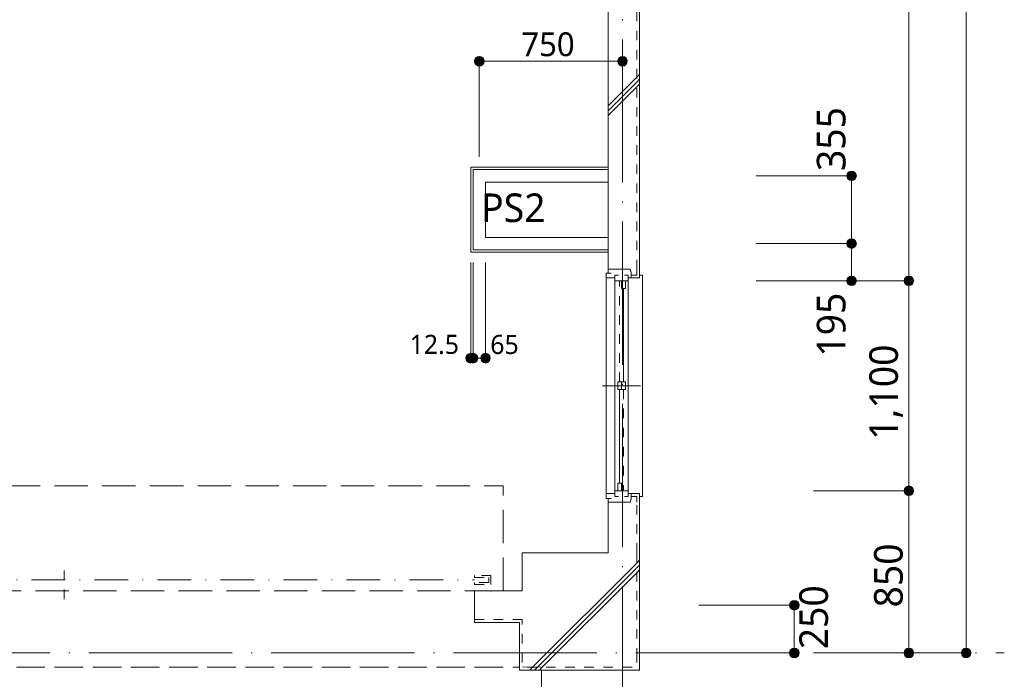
# Model space of a CAD drawing. Header units: millimetres. Extents: x 0 to 841, y 0 to 1188.
# Tile 49 of 98: x 266 to 369, y 924 to 993. Entities that reach past the tile are written whole.
import ezdxf
from ezdxf.xclip import XClip

# ---------------------------------------------------------------- set-up
doc = ezdxf.new("R2010")
doc.units = ezdxf.units.MM
doc.header["$MEASUREMENT"] = 0
doc.header["$XCLIPFRAME"] = 0
for name, pattern in [('Wipeout_Contour', [1000, 0, -1000]), ('一点鎖線', [6.5, 3.5, -1.5, 0, -1.5]), ('通り芯', [19, 15, -2, 0, -2]), ('陰線', [4, 3, -1]), ('ＪＷ点線１', [2, 1, -1]), ('ＪＷ点線３', [5, 3.5, -1.5])]:
    doc.linetypes.add(name, pattern=pattern)
for name, color, linetype, lineweight in [('Archicadドア_ペン_番号__23', 7, 'Continuous', 15), ('Archicad窓_ペン_番号__23', 7, 'Continuous', 15), ('壁-躯体_ペン_番号__141', 7, 'Continuous', 15), ('壁-躯体_ペン_番号__27', 7, 'Continuous', 15), ('壁-躯体_ペン_番号__41', 7, 'Continuous', 13), ('室名.★_ペン_番号__46', 7, 'Continuous', 13), ('寸法_ペン_番号__45', 7, 'Continuous', 13), ('寸法_ペン_番号__46', 7, 'Continuous', 13), ('柱_ペン_番号__28', 7, 'Continuous', 15), ('線_ペン_番号__41', 7, 'Continuous', 13), ('通り芯_ペン_番号__139', 8, 'Continuous', 5)]:
    doc.layers.add(name, color=color, linetype=linetype, lineweight=lineweight)
for name, color, linetype, lineweight, true_color in [('Archicadドア_ペン_番号__63', 251, 'Continuous', 5, 0x6a6a6a), ('Archicad窓_ペン_番号__63', 251, 'Continuous', 5, 0x6a6a6a), ('壁-躯体_ペン_番号__161', 251, 'Continuous', 5, 0x6a6a6a), ('壁-躯体_ペン_番号__169', 253, 'Continuous', 5, 0xaaaaaa), ('寸法_ペン_番号__85', 251, 'Continuous', 5, 0x6a6a6a), ('床_ペン_番号__90', 251, 'Continuous', 5, 0x6a6a6a), ('柱_ペン_番号__169', 253, 'Continuous', 5, 0xaaaaaa)]:
    doc.layers.add(name, color=color, linetype=linetype, lineweight=lineweight, true_color=true_color)
for name, color, linetype in [('壁-躯体', 7, 'Continuous'), ('寸法', 7, 'Continuous'), ('柱', 7, 'Continuous')]:
    doc.layers.add(name, color=color, linetype=linetype)
doc.styles.add('GENERATED_STYLE_1', font='meiryo.ttc')
pattern_1 = [(45, (93.15, 926.959), (-12.7279, 12.7279), []), (45, (92.896, 927.213), (-12.7279, 12.7279), []), (45, (92.642, 927.468), (-12.7279, 12.7279), [])]

# ---------------------------------------------------------------- blocks, each defined once
blk = doc.blocks.new('図面_5_5', base_point=(203.15, 1001.92))
at = {"layer": '寸法', "linetype": 'Continuous', "lineweight": 0, "true_color": 0x000000}
for points in [[(313.65, 988.96), (313.69, 988.77), (313.8, 988.61), (313.96, 988.5), (314.15, 988.46), (314.34, 988.5), (314.5, 988.61), (314.61, 988.77), (314.65, 988.96), (314.61, 989.15), (314.5, 989.31), (314.34, 989.42), (314.15, 989.46), (313.96, 989.42), (313.8, 989.31), (313.69, 989.15)], [(352.65, 976.96), (352.69, 976.77), (352.8, 976.61), (352.96, 976.5), (353.15, 976.46), (353.34, 976.5), (353.5, 976.61), (353.61, 976.77), (353.65, 976.96), (353.61, 977.15), (353.5, 977.31), (353.34, 977.42), (353.15, 977.46), (352.96, 977.42), (352.8, 977.31), (352.69, 977.15)], [(352.65, 969.86), (352.69, 969.67), (352.8, 969.51), (352.96, 969.4), (353.15, 969.36), (353.34, 969.4), (353.5, 969.51), (353.61, 969.67), (353.65, 969.86), (353.61, 970.05), (353.5, 970.21), (353.34, 970.32), (353.15, 970.36), (352.96, 970.32), (352.8, 970.21), (352.69, 970.05)], [(352.65, 965.96), (352.69, 965.77), (352.8, 965.61), (352.96, 965.5), (353.15, 965.46), (353.34, 965.5), (353.5, 965.61), (353.61, 965.77), (353.65, 965.96), (353.61, 966.15), (353.5, 966.31), (353.34, 966.42), (353.15, 966.46), (352.96, 966.42), (352.8, 966.31), (352.69, 966.15)], [(358.65, 965.96), (358.69, 965.77), (358.8, 965.61), (358.96, 965.5), (359.15, 965.46), (359.34, 965.5), (359.5, 965.61), (359.61, 965.77), (359.65, 965.96), (359.61, 966.15), (359.5, 966.31), (359.34, 966.42), (359.15, 966.46), (358.96, 966.42), (358.8, 966.31), (358.69, 966.15)], [(312.75, 957.86), (312.79, 957.67), (312.9, 957.51), (313.06, 957.4), (313.25, 957.36), (313.44, 957.4), (313.6, 957.51), (313.71, 957.67), (313.75, 957.86), (313.71, 958.05), (313.6, 958.21), (313.44, 958.32), (313.25, 958.36), (313.06, 958.32), (312.9, 958.21), (312.79, 958.05)], [(313, 957.86), (313.04, 957.67), (313.15, 957.51), (313.31, 957.4), (313.5, 957.36), (313.69, 957.4), (313.85, 957.51), (313.96, 957.67), (314, 957.86), (313.96, 958.05), (313.85, 958.21), (313.69, 958.32), (313.5, 958.36), (313.31, 958.32), (313.15, 958.21), (313.04, 958.05)], [(314.3, 957.86), (314.34, 957.67), (314.45, 957.51), (314.61, 957.4), (314.8, 957.36), (314.99, 957.4), (315.15, 957.51), (315.26, 957.67), (315.3, 957.86), (315.26, 958.05), (315.15, 958.21), (314.99, 958.32), (314.8, 958.36), (314.61, 958.32), (314.45, 958.21), (314.34, 958.05)], [(358.65, 943.96), (358.69, 943.77), (358.8, 943.61), (358.96, 943.5), (359.15, 943.46), (359.34, 943.5), (359.5, 943.61), (359.61, 943.77), (359.65, 943.96), (359.61, 944.15), (359.5, 944.31), (359.34, 944.42), (359.15, 944.46), (358.96, 944.42), (358.8, 944.31), (358.69, 944.15)], [(346.65, 931.96), (346.69, 931.77), (346.8, 931.61), (346.96, 931.5), (347.15, 931.46), (347.34, 931.5), (347.5, 931.61), (347.61, 931.77), (347.65, 931.96), (347.61, 932.15), (347.5, 932.31), (347.34, 932.42), (347.15, 932.46), (346.96, 932.42), (346.8, 932.31), (346.69, 932.15)], [(346.65, 926.96), (346.69, 926.77), (346.8, 926.61), (346.96, 926.5), (347.15, 926.46), (347.34, 926.5), (347.5, 926.61), (347.61, 926.77), (347.65, 926.96), (347.61, 927.15), (347.5, 927.31), (347.34, 927.42), (347.15, 927.46), (346.96, 927.42), (346.8, 927.31), (346.69, 927.15)], [(358.65, 926.96), (358.69, 926.77), (358.8, 926.61), (358.96, 926.5), (359.15, 926.46), (359.34, 926.5), (359.5, 926.61), (359.61, 926.77), (359.65, 926.96), (359.61, 927.15), (359.5, 927.31), (359.34, 927.42), (359.15, 927.46), (358.96, 927.42), (358.8, 927.31), (358.69, 927.15)], [(364.65, 926.96), (364.69, 926.77), (364.8, 926.61), (364.96, 926.5), (365.15, 926.46), (365.34, 926.5), (365.5, 926.61), (365.61, 926.77), (365.65, 926.96), (365.61, 927.15), (365.5, 927.31), (365.34, 927.42), (365.15, 927.46), (364.96, 927.42), (364.8, 927.31), (364.69, 927.15)]]:
    blk.add_hatch(color=18, dxfattribs=at).paths.add_polyline_path(points)
at = {"layer": 'Archicadドア_ペン_番号__23', "color": 7, "linetype": 'ＪＷ点線１', "lineweight": 15}
for p, q in [((315.37, 935.08), (313.65, 935.08)), ((313.65, 935.08), (313.65, 934.86)), ((313.65, 934.86), (315.15, 934.86)), ((315.15, 934.86), (315.15, 934.36)), ((315.37, 934.14), (315.37, 935.08)), ((315.15, 934.36), (313.65, 934.36)), ((313.65, 934.36), (313.65, 934.14)), ((313.65, 934.14), (315.37, 934.14))]:
    blk.add_line(p, q, dxfattribs=at)
at = {"layer": 'Archicadドア_ペン_番号__63', "color": 251, "linetype": 'ＪＷ点線３', "lineweight": 5, "true_color": 0x6a6a6a}
blk.add_line((224.65, 944.46), (316.65, 944.46), dxfattribs=at)
at = {"layer": 'Archicadドア_ペン_番号__63', "color": 251, "linetype": 'ＪＷ点線１', "lineweight": 5, "true_color": 0x6a6a6a}
blk.add_line((270.65, 932.61), (270.65, 936.61), dxfattribs=at)
at = {"layer": 'Archicadドア_ペン_番号__63', "color": 251, "linetype": '一点鎖線', "lineweight": 5, "true_color": 0x6a6a6a}
blk.add_line((227.65, 934.61), (313.65, 934.61), dxfattribs=at)
at = {"layer": 'Archicad窓_ペン_番号__23', "color": 7, "linetype": 'Continuous', "lineweight": 15}
for p, q in [((328.35, 965.96), (328.35, 966.56)), ((328.35, 966.56), (328.75, 966.56)), ((328.35, 966.26), (327.45, 966.26)), ((329.05, 965.16), (329.05, 965.96)), ((329.05, 965.96), (329.45, 965.96)), ((329.45, 965.96), (329.45, 965.16)), ((329.45, 965.16), (329.05, 965.16)), ((329.25, 965.16), (329.25, 955.36)), ((328.65, 955.36), (328.65, 954.56)), ((329.05, 955.36), (328.65, 955.36)), ((329.05, 954.56), (329.05, 955.36)), ((329.05, 955.36), (329.45, 955.36)), ((329.05, 954.56), (329.05, 955.36)), ((329.45, 955.36), (329.45, 954.56)), ((328.65, 954.56), (329.05, 954.56)), ((328.85, 944.76), (328.85, 954.56)), ((329.45, 954.56), (329.05, 954.56)), ((328.35, 943.96), (328.35, 943.36)), ((328.65, 943.96), (328.65, 944.76)), ((328.65, 944.76), (329.05, 944.76)), ((329.05, 943.96), (328.65, 943.96)), ((329.05, 944.76), (329.05, 943.96)), ((328.35, 943.66), (327.45, 943.66)), ((328.35, 943.36), (328.75, 943.36))]:
    blk.add_line(p, q, dxfattribs=at)
at = {"layer": 'Archicad窓_ペン_番号__63', "color": 251, "linetype": 'Continuous', "lineweight": 5, "true_color": 0x6a6a6a}
for p, q in [((328.35, 965.96), (328.35, 943.96)), ((331.05, 954.96), (327.05, 954.96))]:
    blk.add_line(p, q, dxfattribs=at)
at = {"layer": 'Archicad窓_ペン_番号__63', "color": 251, "linetype": 'ＪＷ点線１', "lineweight": 5, "true_color": 0x6a6a6a}
for p, q in [((328.85, 955.36), (328.85, 965.96)), ((329.25, 954.56), (329.25, 943.96))]:
    blk.add_line(p, q, dxfattribs=at)
at = {"layer": '寸法_ペン_番号__45', "color": 7, "linetype": 'Continuous', "lineweight": 13}
for centre in [(314.15, 988.96), (353.15, 976.96), (353.15, 969.86), (353.15, 965.96), (359.15, 965.96), (313.25, 957.86), (313.5, 957.86), (314.8, 957.86), (359.15, 943.96), (347.15, 931.96), (347.15, 926.96), (359.15, 926.96), (365.15, 926.96)]:
    blk.add_circle(centre, 0.5, dxfattribs=at)
at = {"layer": '寸法_ペン_番号__85', "color": 251, "linetype": 'Continuous', "lineweight": 5, "true_color": 0x6a6a6a}
for p, q in [((365.15, 927.46), (365.15, 1094.46)), ((359.15, 966.46), (359.15, 1055.46)), ((314.15, 978.96), (314.15, 988.46)), ((352.65, 976.96), (343.15, 976.96)), ((353.15, 970.36), (353.15, 976.46)), ((352.65, 969.86), (343.15, 969.86)), ((353.15, 966.46), (353.15, 969.36)), ((313.25, 958.36), (313.25, 967.86)), ((313.5, 958.36), (313.5, 967.86)), ((314.8, 958.36), (314.8, 967.86)), ((352.65, 965.96), (343.15, 965.96)), ((358.65, 965.96), (349.15, 965.96)), ((359.15, 944.46), (359.15, 965.46)), ((313.25, 957.86), (313.25, 957.86)), ((314, 957.86), (314.3, 957.86)), ((358.65, 943.96), (349.15, 943.96)), ((359.15, 927.46), (359.15, 943.46)), ((346.65, 931.96), (337.15, 931.96)), ((347.15, 927.46), (347.15, 931.46)), ((346.65, 926.96), (337.15, 926.96)), ((358.65, 926.96), (349.15, 926.96)), ((364.65, 926.96), (355.15, 926.96))]:
    blk.add_line(p, q, dxfattribs=at)
for p in [(314.15, 989.46), (353.65, 976.96), (353.65, 969.86), (353.65, 965.96), (359.65, 965.96), (313.25, 957.36), (313.5, 957.36), (314.8, 957.36), (359.65, 943.96), (347.65, 931.96), (347.65, 926.96), (359.65, 926.96), (365.65, 926.96)]:
    blk.add_point(p, dxfattribs=at)
at = {"layer": '通り芯_ペン_番号__139', "color": 8, "linetype": '通り芯', "lineweight": 5}
blk.add_line((349.15, 926.96), (369.15, 926.96), dxfattribs=at)
at = {"layer": '室名.★_ペン_番号__46', "color": 7, "linetype": 'Continuous', "lineweight": 13, "insert": (276.42, 1007.87), "char_height": 3, "attachment_point": 2, "style": 'GENERATED_STYLE_1'}
blk.add_mtext('\\A1;{\\pqc;\\pt0,920;\\fMeiryo|b0|i0|c128|p0;\\W1.000000;店舗\\fMeiryo|b0|i0|c128|p0;\\W1.000000;\\A1{\\H.66x;\\S^  ;}\\fMeiryo|b0|i0|c128|p0;\\W1.000000;\\fMeiryo|b0|i0|c128|p0;\\W1.000000;\\A1{\\H.66x;\\S^  ;}\\fMeiryo|b0|i0|c128|p0;\\W1.000000;\\fMeiryo|b0|i0|c128|p0;\\W1.000000;\\fMeiryo|b0|i0|c128|p0;\\W1.000000;\\fMeiryo|b0|i0|c128|p0;\\W1.000000;\\fMeiryo|b0|i0|c128|p0;\\W1.000000;\\fMeiryo|b0|i0|c128|p0;\\W1.000000;\\fMeiryo|b0|i0|c128|p0;\\W1.000000;\\A1{\\H.66x;\\S^  ;}\\fMeiryo|b0|i0|c128|p0;\\W1.000000;\\fMeiryo|b0|i0|c128|p0;\\W1.000000;\\A1{\\H.66x;\\S^  ;}\\fMeiryo|b0|i0|c128|p0;\\W1.000000;\\fMeiryo|b0|i0|c128|p0;\\W1.000000;\\fMeiryo|b0|i0|c128|p0;\\W1.000000;\\fMeiryo|b0|i0|c128|p0;\\W1.000000;\\fMeiryo|b0|i0|c128|p0;\\W1.000000;\\fMeiryo|b0|i0|c128|p0;\\W1.000000;\\fMeiryo|b0|i0|c128|p0;\\W1.000000;\\A1{\\H.66x;\\S^  ;}\\fMeiryo|b0|i0|c128|p0;\\W1.000000;\\fMeiryo|b0|i0|c128|p0;\\W1.000000;\\A1{\\H.66x;\\S^  ;}\\fMeiryo|b0|i0|c128|p0;\\W1.000000;\\fMeiryo|b0|i0|c128|p0;\\W1.000000;\\fMeiryo|b0|i0|c128|p0;\\W1.000000;\\fMeiryo|b0|i0|c128|p0;\\W1.000000;\\fMeiryo|b0|i0|c128|p0;\\W1.000000;\\fMeiryo|b0|i0|c128|p0;\\W1.000000;\\fMeiryo|b0|i0|c128|p0;\\W1.000000;\\A1{\\H.66x;\\S^  ;}\\fMeiryo|b0|i0|c128|p0;\\W1.000000;\\fMeiryo|b0|i0|c128|p0;\\W1.000000;\\A1{\\H.66x;\\S^  ;}\\fMeiryo|b0|i0|c128|p0;\\W1.000000;\\fMeiryo|b0|i0|c128|p0;\\W1.000000;\\fMeiryo|b0|i0|c128|p0;\\W1.000000;\\fMeiryo|b0|i0|c128|p0;\\W1.000000;\\fMeiryo|b0|i0|c128|p0;\\W1.000000;\\fMeiryo|b0|i0|c128|p0;\\W1.000000;\\fMeiryo|b0|i0|c128|p0;\\W1.000000;\\A1{\\H.66x;\\S^  ;}\\fMeiryo|b0|i0|c128|p0;\\W1.000000;\\fMeiryo|b0|i0|c128|p0;\\W1.000000;\\A1{\\H.66x;\\S^  ;}\\fMeiryo|b0|i0|c128|p0;\\W1.000000;\\fMeiryo|b0|i0|c128|p0;\\W1.000000;\\fMeiryo|b0|i0|c128|p0;\\W1.000000;\\fMeiryo|b0|i0|c128|p0;\\W1.000000;\\fMeiryo|b0|i0|c128|p0;\\W1.000000;\\fMeiryo|b0|i0|c128|p0;\\W1.000000;\\fMeiryo|b0|i0|c128|p0;\\W1.000000;\\fMeiryo|b0|i0|c128|p0;\\W1.000000;}', dxfattribs=at)
at = {"layer": '寸法_ペン_番号__46', "color": 7, "linetype": 'Continuous', "lineweight": 13, "attachment_point": 7, "style": 'GENERATED_STYLE_1'}
for s, insert, char_height, width in [('\\A1;{\\pql;\\fMeiryo|b0|i0|c128|p0;\\W1.000000;750}', (318.55, 989.46), 2.5, 6.211), ('\\A1;{\\pql;\\fMeiryo|b0|i0|c128|p0;\\W1.000000;12.5}', (306.85, 958.26), 2, 5.8997), ('\\A1;{\\pql;\\fMeiryo|b0|i0|c128|p0;\\W1.000000;65}', (315.3, 958.26), 2, 3.3125)]:
    blk.add_mtext(s, dxfattribs=dict(at, insert=insert, char_height=char_height, width=width))
at = {"layer": '寸法_ペン_番号__46', "color": 7, "linetype": 'Continuous', "lineweight": 13, "char_height": 3, "attachment_point": 7, "rotation": 90, "style": 'GENERATED_STYLE_1'}
for s, insert, width in [('\\A1;{\\pql;\\fMeiryo|b0|i0|c128|p0;\\W1.000000;355}', (352.55, 977.46), 7.4531), ('\\A1;{\\pql;\\fMeiryo|b0|i0|c128|p0;\\W1.000000;195}', (352.55, 958.01), 7.4531), ('\\A1;{\\pql;\\fMeiryo|b0|i0|c128|p0;\\W1.000000;1,100}', (358.55, 949.29), 11.334), ('\\A1;{\\pql;\\fMeiryo|b0|i0|c128|p0;\\W1.000000;850}', (358.55, 931.73), 7.4531), ('\\A1;{\\pql;\\fMeiryo|b0|i0|c128|p0;\\W1.000000;250}', (350.72, 927.35), 7.4531)]:
    blk.add_mtext(s, dxfattribs=dict(at, insert=insert, width=width))
at = {"color": 254, "linetype": 'Wipeout_Contour', "lineweight": 0, "ltscale": 4255.142235}
blk.add_wipeout([(330.65, 1054.76), (330.65, 967.16), (330.95, 967.16), (330.95, 1054.76)], dxfattribs=at).dxf.layer = '壁-躯体'
at = {"color": 254, "linetype": 'Wipeout_Contour', "lineweight": 0, "ltscale": 3079.699432}
blk.add_wipeout([(313.25, 977.61), (313.5, 977.61), (313.25, 977.86)], dxfattribs=at).dxf.layer = '壁-躯体'
at = {"color": 254, "linetype": 'Wipeout_Contour', "lineweight": 0, "ltscale": 3054.768763}
blk.add_wipeout([(313.25, 968.96), (313.5, 968.96), (313.5, 969.21)], dxfattribs=at).dxf.layer = '壁-躯体'
at = {"color": 254, "linetype": 'Wipeout_Contour', "lineweight": 0, "ltscale": 3945.723641}
blk.add_wipeout([(318.65, 925.46), (330.65, 925.46), (330.65, 937.46), (318.65, 937.46)], dxfattribs=at).dxf.layer = '柱'
at = {"layer": '壁-躯体_ペン_番号__169', "linetype": 'Continuous', "lineweight": 5, "true_color": 0xaaaaaa}
h = blk.add_hatch(dxfattribs=at)
h.set_pattern_fill('コンクリート_構造2_0005', color=253, style=0, pattern_type=2)
h.set_pattern_definition(pattern_1)
h.paths.add_polyline_path([(330.65, 1054.76), (330.65, 967.16), (330.95, 967.16), (330.95, 1054.76)])
at = {"layer": '柱_ペン_番号__169', "linetype": 'Continuous', "lineweight": 5, "true_color": 0xaaaaaa}
h = blk.add_hatch(dxfattribs=at)
h.set_pattern_fill('コンクリート_構造2_0005', color=253, style=0, pattern_type=2)
h.set_pattern_definition(pattern_1)
h.paths.add_polyline_path([(318.65, 925.46), (330.65, 925.46), (330.65, 937.46), (318.65, 937.46)])
at = {"layer": '床_ペン_番号__90', "color": 251, "linetype": '陰線', "lineweight": 5, "true_color": 0x6a6a6a, "flags": 128}
for points in [[(101.65, 925.46), (320.65, 925.46)], [(320.65, 925.46), (320.65, 895.46)]]:
    blk.add_lwpolyline(points, dxfattribs=at)
at = {"layer": '柱_ペン_番号__28', "color": 7, "linetype": 'Continuous', "lineweight": 15}
for p, q in [((327.65, 937.46), (318.65, 937.46)), ((318.65, 937.46), (318.65, 933.46))]:
    blk.add_line(p, q, dxfattribs=at)
at = {"color": 254, "linetype": 'Wipeout_Contour', "lineweight": 0, "ltscale": 3077.537026}
blk.add_wipeout([(314.8, 976.31), (313.5, 977.61), (313.5, 976.31)], dxfattribs=at).dxf.layer = '壁-躯体'
at = {"color": 254, "linetype": 'Wipeout_Contour', "lineweight": 0, "ltscale": 3057.359343}
blk.add_wipeout([(314.8, 970.51), (313.5, 969.21), (314.8, 969.21)], dxfattribs=at).dxf.layer = '壁-躯体'
at = {"color": 254, "linetype": 'Wipeout_Contour', "lineweight": 0, "ltscale": 4253.094484}
blk.add_wipeout([(330.65, 1054.76), (327.65, 1054.76), (327.65, 967.16), (330.65, 967.16)], dxfattribs=at).dxf.layer = '壁-躯体'
at = {"color": 254, "linetype": 'Wipeout_Contour', "lineweight": 0, "ltscale": 3986.444371}
blk.add_wipeout([(330.65, 942.76), (330.65, 937.46), (330.95, 937.46), (330.95, 942.76)], dxfattribs=at).dxf.layer = '壁-躯体'
at = {"color": 254, "linetype": 'Wipeout_Contour', "lineweight": 0, "ltscale": 2950.68692}
blk.add_wipeout([(318.35, 930.46), (318.35, 930.16), (318.65, 930.46)], dxfattribs=at).dxf.layer = '壁-躯体'
at = {"color": 254, "linetype": 'Wipeout_Contour', "lineweight": 0, "ltscale": 3922.501807}
blk.add_wipeout([(330.65, 925.46), (318.65, 925.46), (318.35, 925.16), (330.95, 925.16)], dxfattribs=at).dxf.layer = '壁-躯体'
at = {"layer": '壁-躯体_ペン_番号__169', "linetype": 'Continuous', "lineweight": 5, "true_color": 0xaaaaaa}
h = blk.add_hatch(dxfattribs=at)
h.set_pattern_fill('コンクリート_構造2_0005', color=253, style=0, pattern_type=2)
h.set_pattern_definition(pattern_1)
h.paths.add_polyline_path([(330.65, 1054.76), (327.65, 1054.76), (327.65, 967.16), (330.65, 967.16)])
h = blk.add_hatch(dxfattribs=at)
h.set_pattern_fill('コンクリート_構造2_0005', color=253, style=0, pattern_type=2)
h.set_pattern_definition(pattern_1)
h.paths.add_polyline_path([(330.65, 942.76), (330.65, 937.46), (330.95, 937.46), (330.95, 942.76)])
h = blk.add_hatch(dxfattribs=at)
h.set_pattern_fill('コンクリート_構造2_0005', color=253, style=0, pattern_type=2)
h.set_pattern_definition(pattern_1)
h.paths.add_polyline_path([(318.35, 930.46), (318.35, 930.16), (318.65, 930.46)])
h = blk.add_hatch(dxfattribs=at)
h.set_pattern_fill('コンクリート_構造2_0005', color=253, style=0, pattern_type=2)
h.set_pattern_definition(pattern_1)
h.paths.add_polyline_path([(330.65, 925.46), (318.65, 925.46), (318.35, 925.16), (330.95, 925.16)])
at = {"layer": '寸法', "linetype": 'Continuous', "lineweight": 0, "true_color": 0x000000}
blk.add_hatch(color=18, dxfattribs=at).paths.add_polyline_path([(328.65, 988.96), (328.69, 988.77), (328.8, 988.61), (328.96, 988.5), (329.15, 988.46), (329.34, 988.5), (329.5, 988.61), (329.61, 988.77), (329.65, 988.96), (329.61, 989.15), (329.5, 989.31), (329.34, 989.42), (329.15, 989.46), (328.96, 989.42), (328.8, 989.31), (328.69, 989.15)])
at = {"layer": 'Archicad窓_ペン_番号__23', "color": 7, "linetype": 'Continuous', "lineweight": 15}
for p, q in [((327.45, 966.26), (327.45, 966.76)), ((327.45, 966.76), (327.95, 966.76))]:
    blk.add_line(p, q, dxfattribs=at)
at = {"layer": 'Archicad窓_ペン_番号__63', "color": 251, "linetype": 'Continuous', "lineweight": 5, "true_color": 0x6a6a6a}
blk.add_line((327.65, 966.76), (327.45, 966.76), dxfattribs=at)
at = {"layer": '壁-躯体_ペン_番号__141', "color": 7, "linetype": 'Continuous', "lineweight": 15}
blk.add_line((327.65, 967.16), (327.65, 966.76), dxfattribs=at)
at = {"layer": '壁-躯体_ペン_番号__141', "color": 7, "linetype": 'Continuous', "lineweight": 15, "flags": 128}
blk.add_lwpolyline([(327.65, 1054.76), (327.65, 967.16)], dxfattribs=at)
at = {"layer": '寸法_ペン_番号__45', "color": 7, "linetype": 'Continuous', "lineweight": 13}
blk.add_circle((329.15, 988.96), 0.5, dxfattribs=at)
at = {"layer": '寸法_ペン_番号__85', "color": 251, "linetype": 'Continuous', "lineweight": 5, "true_color": 0x6a6a6a}
for p, q in [((314.65, 988.96), (328.65, 988.96)), ((329.15, 978.96), (329.15, 988.46))]:
    blk.add_line(p, q, dxfattribs=at)
blk.add_point((329.15, 989.46), dxfattribs=at)
at = {"color": 254, "linetype": 'Wipeout_Contour', "lineweight": 0, "ltscale": 4115.87233}
blk.add_wipeout([(313.5, 977.61), (327.65, 977.61), (327.65, 977.86), (313.5, 977.86)], dxfattribs=at).dxf.layer = '壁-躯体'
at = {"color": 254, "linetype": 'Wipeout_Contour', "lineweight": 0, "ltscale": 6129.254383}
blk.add_wipeout([(330.05, 966.56), (330.05, 966.26), (330.95, 966.26), (330.95, 967.16), (330.65, 967.16), (330.65, 966.56)], dxfattribs=at).dxf.layer = '壁-躯体'
at = {"color": 254, "linetype": 'Wipeout_Contour', "lineweight": 0, "ltscale": 3984.261658}
blk.add_wipeout([(327.65, 937.46), (330.65, 937.46), (330.65, 942.76), (327.65, 942.76)], dxfattribs=at).dxf.layer = '壁-躯体'
at = {"color": 254, "linetype": 'Wipeout_Contour', "lineweight": 0, "ltscale": 3923.818188}
blk.add_wipeout([(318.65, 925.46), (318.65, 930.46), (318.35, 930.16), (318.35, 925.16)], dxfattribs=at).dxf.layer = '壁-躯体'
at = {"layer": '壁-躯体_ペン_番号__169', "linetype": 'Continuous', "lineweight": 5, "true_color": 0xaaaaaa}
h = blk.add_hatch(dxfattribs=at)
h.set_pattern_fill('コンクリート_構造2_0005', color=253, style=0, pattern_type=2)
h.set_pattern_definition(pattern_1)
h.paths.add_polyline_path([(330.05, 966.56), (330.05, 966.26), (330.95, 966.26), (330.95, 967.16), (330.65, 967.16), (330.65, 966.56)])
h = blk.add_hatch(dxfattribs=at)
h.set_pattern_fill('コンクリート_構造2_0005', color=253, style=0, pattern_type=2)
h.set_pattern_definition(pattern_1)
h.paths.add_polyline_path([(327.65, 937.46), (330.65, 937.46), (330.65, 942.76), (327.65, 942.76)])
h = blk.add_hatch(dxfattribs=at)
h.set_pattern_fill('コンクリート_構造2_0005', color=253, style=0, pattern_type=2)
h.set_pattern_definition(pattern_1)
h.paths.add_polyline_path([(318.65, 925.46), (318.65, 930.46), (318.35, 930.16), (318.35, 925.16)])
at = {"layer": 'Archicad窓_ペン_番号__23', "color": 7, "linetype": 'Continuous', "lineweight": 15}
for p, q in [((329.75, 965.96), (328.35, 965.96)), ((327.45, 943.66), (327.45, 943.16)), ((327.45, 943.16), (327.95, 943.16))]:
    blk.add_line(p, q, dxfattribs=at)
at = {"layer": 'Archicad窓_ペン_番号__63', "color": 251, "linetype": 'Continuous', "lineweight": 5, "true_color": 0x6a6a6a}
for p, q in [((327.45, 966.76), (327.45, 943.16)), ((327.45, 943.16), (327.65, 943.16))]:
    blk.add_line(p, q, dxfattribs=at)
at = {"layer": '壁-躯体_ペン_番号__141', "color": 7, "linetype": 'Continuous', "lineweight": 15}
blk.add_line((327.65, 942.76), (327.65, 943.16), dxfattribs=at)
at = {"layer": '壁-躯体_ペン_番号__141', "color": 7, "linetype": 'Continuous', "lineweight": 15, "flags": 128}
blk.add_lwpolyline([(327.65, 942.76), (327.65, 937.46)], dxfattribs=at)
at = {"layer": '柱_ペン_番号__28', "color": 7, "linetype": 'Continuous', "lineweight": 15}
blk.add_line((327.65, 937.46), (318.65, 937.46), dxfattribs=at)
at = {"layer": '通り芯_ペン_番号__139', "color": 8, "linetype": '通り芯', "lineweight": 5}
blk.add_line((329.15, 1124.96), (329.15, 886.96), dxfattribs=at)
at = {"color": 254, "linetype": 'Wipeout_Contour', "lineweight": 0, "ltscale": 3080.660871}
blk.add_wipeout([(313.5, 977.86), (313.25, 977.86), (313.5, 977.61)], dxfattribs=at).dxf.layer = '壁-躯体'
at = {"color": 254, "linetype": 'Wipeout_Contour', "lineweight": 0, "ltscale": 4113.722844}
blk.add_wipeout([(314.8, 976.31), (327.65, 976.31), (327.65, 977.61), (314.8, 977.61)], dxfattribs=at).dxf.layer = '壁-躯体'
at = {"layer": '壁-躯体_ペン_番号__141', "color": 7, "linetype": 'Continuous', "lineweight": 15, "flags": 128}
for points in [[(327.65, 977.86), (327.65, 977.61)], [(327.65, 977.61), (327.65, 976.31)]]:
    blk.add_lwpolyline(points, dxfattribs=at)
at = {"color": 254, "linetype": 'Wipeout_Contour', "lineweight": 0, "ltscale": 3079.818444}
blk.add_wipeout([(314.8, 977.61), (313.5, 977.61), (314.8, 976.31)], dxfattribs=at).dxf.layer = '壁-躯体'
at = {"color": 254, "linetype": 'Wipeout_Contour', "lineweight": 0, "ltscale": 5108.62738}
blk.add_wipeout([(330.65, 967.16), (329.95, 967.16), (330.05, 966.86), (330.05, 966.56), (330.65, 966.56)], dxfattribs=at).dxf.layer = '壁-躯体'
at = {"color": 254, "linetype": 'Wipeout_Contour', "lineweight": 0, "ltscale": 5997.206345}
blk.add_wipeout([(330.05, 943.36), (330.65, 943.36), (330.65, 942.76), (330.95, 942.76), (330.95, 943.66), (330.05, 943.66)], dxfattribs=at).dxf.layer = '壁-躯体'
at = {"color": 254, "linetype": 'Wipeout_Contour', "lineweight": 0, "ltscale": 3956.652824}
blk.add_wipeout([(330.95, 926.96), (330.95, 937.46), (330.65, 937.46), (330.65, 926.96)], dxfattribs=at).dxf.layer = '壁-躯体'
at = {"color": 254, "linetype": 'Wipeout_Contour', "lineweight": 0, "ltscale": 3930.058917}
blk.add_wipeout([(318.35, 930.46), (313.65, 930.46), (313.65, 930.16), (318.35, 930.16)], dxfattribs=at).dxf.layer = '壁-躯体'
at = {"layer": '壁-躯体_ペン_番号__169', "linetype": 'Continuous', "lineweight": 5, "true_color": 0xaaaaaa}
h = blk.add_hatch(dxfattribs=at)
h.set_pattern_fill('コンクリート_構造2_0005', color=253, style=0, pattern_type=2)
h.set_pattern_definition(pattern_1)
h.paths.add_polyline_path([(330.65, 967.16), (329.95, 967.16), (330.05, 966.86), (330.05, 966.56), (330.65, 966.56)])
h = blk.add_hatch(dxfattribs=at)
h.set_pattern_fill('コンクリート_構造2_0005', color=253, style=0, pattern_type=2)
h.set_pattern_definition(pattern_1)
h.paths.add_polyline_path([(330.05, 943.36), (330.65, 943.36), (330.65, 942.76), (330.95, 942.76), (330.95, 943.66), (330.05, 943.66)])
h = blk.add_hatch(dxfattribs=at)
h.set_pattern_fill('コンクリート_構造2_0005', color=253, style=0, pattern_type=2)
h.set_pattern_definition(pattern_1)
h.paths.add_polyline_path([(330.95, 926.96), (330.95, 937.46), (330.65, 937.46), (330.65, 926.96)])
h = blk.add_hatch(dxfattribs=at)
h.set_pattern_fill('コンクリート_構造2_0005', color=253, style=0, pattern_type=2)
h.set_pattern_definition(pattern_1)
h.paths.add_polyline_path([(318.35, 930.46), (313.65, 930.46), (313.65, 930.16), (318.35, 930.16)])
at = {"layer": 'Archicad窓_ペン_番号__23', "color": 7, "linetype": 'Continuous', "lineweight": 15}
for p, q in [((329.35, 966.56), (329.75, 966.56)), ((329.75, 966.56), (329.75, 965.96)), ((330.05, 966.26), (329.75, 966.26)), ((329.75, 943.96), (328.35, 943.96))]:
    blk.add_line(p, q, dxfattribs=at)
at = {"layer": 'Archicad窓_ペン_番号__63', "color": 251, "linetype": 'Continuous', "lineweight": 5, "true_color": 0x6a6a6a}
for p, q in [((330.95, 966.56), (331.25, 966.56)), ((331.25, 966.56), (331.25, 943.36)), ((329.75, 965.96), (329.75, 943.96))]:
    blk.add_line(p, q, dxfattribs=at)
at = {"layer": '壁-躯体_ペン_番号__141', "color": 7, "linetype": 'Continuous', "lineweight": 15}
for p, q in [((329.95, 967.16), (327.65, 967.16)), ((330.05, 966.86), (329.95, 967.16)), ((330.05, 966.56), (330.05, 966.86)), ((330.05, 966.26), (330.05, 966.56)), ((330.95, 967.16), (330.95, 966.26)), ((330.95, 966.26), (330.05, 966.26))]:
    blk.add_line(p, q, dxfattribs=at)
at = {"layer": '壁-躯体_ペン_番号__141', "color": 7, "linetype": 'Continuous', "lineweight": 15, "flags": 128}
for points in [[(330.95, 967.16), (330.95, 1054.76)], [(313.25, 977.86), (313.25, 977.61)], [(327.65, 977.86), (313.25, 977.86)], [(330.95, 926.96), (330.65, 926.96)]]:
    blk.add_lwpolyline(points, dxfattribs=at)
at = {"layer": '壁-躯体_ペン_番号__161', "color": 251, "linetype": 'Continuous', "lineweight": 5, "true_color": 0x6a6a6a}
for p, q in [((313.5, 977.61), (313.5, 976.31)), ((314.8, 977.61), (313.5, 977.61)), ((327.65, 977.61), (314.8, 977.61))]:
    blk.add_line(p, q, dxfattribs=at)
at = {"layer": '壁-躯体_ペン_番号__161', "color": 251, "linetype": 'Continuous', "lineweight": 5, "true_color": 0x6a6a6a, "flags": 128}
blk.add_lwpolyline([(314.8, 976.31), (327.65, 976.31)], dxfattribs=at)
at = {"layer": '壁-躯体_ペン_番号__41', "color": 7, "linetype": 'ＪＷ点線１', "lineweight": 13}
for p, q in [((330.65, 967.16), (330.65, 1054.76)), ((330.65, 966.56), (330.05, 966.56)), ((330.65, 967.16), (330.65, 966.56)), ((330.65, 937.46), (330.65, 926.96))]:
    blk.add_line(p, q, dxfattribs=at)
at = {"color": 254, "linetype": 'Wipeout_Contour', "lineweight": 0, "ltscale": 4090.43668}
blk.add_wipeout([(313.5, 977.61), (313.25, 977.61), (313.25, 969.21), (313.5, 969.21)], dxfattribs=at).dxf.layer = '壁-躯体'
at = {"color": 254, "linetype": 'Wipeout_Contour', "lineweight": 0, "ltscale": 4996.165835}
blk.add_wipeout([(329.95, 942.76), (330.65, 942.76), (330.65, 943.36), (330.05, 943.36), (330.05, 943.06)], dxfattribs=at).dxf.layer = '壁-躯体'
at = {"color": 254, "linetype": 'Wipeout_Contour', "lineweight": 0, "ltscale": 3936.308433}
blk.add_wipeout([(313.65, 933.46), (313.65, 930.46), (318.35, 930.46), (318.35, 933.46)], dxfattribs=at).dxf.layer = '壁-躯体'
at = {"layer": '壁-躯体_ペン_番号__169', "linetype": 'Continuous', "lineweight": 5, "true_color": 0xaaaaaa}
h = blk.add_hatch(dxfattribs=at)
h.set_pattern_fill('コンクリート_構造2_0005', color=253, style=0, pattern_type=2)
h.set_pattern_definition(pattern_1)
h.paths.add_polyline_path([(329.95, 942.76), (330.65, 942.76), (330.65, 943.36), (330.05, 943.36), (330.05, 943.06)])
h = blk.add_hatch(dxfattribs=at)
h.set_pattern_fill('コンクリート_構造2_0005', color=253, style=0, pattern_type=2)
h.set_pattern_definition(pattern_1)
h.paths.add_polyline_path([(313.65, 933.46), (313.65, 930.46), (318.35, 930.46), (318.35, 933.46)])
at = {"layer": 'Archicadドア_ペン_番号__63', "color": 251, "linetype": 'ＪＷ点線３', "lineweight": 5, "true_color": 0x6a6a6a}
for p, q in [((316.65, 933.46), (316.65, 944.46)), ((227.65, 933.46), (313.65, 933.46))]:
    blk.add_line(p, q, dxfattribs=at)
at = {"layer": 'Archicad窓_ペン_番号__23', "color": 7, "linetype": 'Continuous', "lineweight": 15}
for p, q in [((329.75, 943.36), (329.75, 943.96)), ((329.35, 943.36), (329.75, 943.36)), ((330.05, 943.66), (329.75, 943.66))]:
    blk.add_line(p, q, dxfattribs=at)
at = {"layer": 'Archicad窓_ペン_番号__63', "color": 251, "linetype": 'Continuous', "lineweight": 5, "true_color": 0x6a6a6a}
blk.add_line((331.25, 943.36), (330.95, 943.36), dxfattribs=at)
at = {"layer": '壁-躯体_ペン_番号__141', "color": 7, "linetype": 'Continuous', "lineweight": 15}
for p, q in [((330.05, 943.06), (329.95, 942.76)), ((330.05, 943.66), (330.05, 943.36)), ((330.95, 943.66), (330.05, 943.66)), ((330.05, 943.36), (330.05, 943.06)), ((330.95, 942.76), (330.95, 943.66)), ((329.95, 942.76), (327.65, 942.76))]:
    blk.add_line(p, q, dxfattribs=at)
at = {"layer": '壁-躯体_ペン_番号__141', "color": 7, "linetype": 'Continuous', "lineweight": 15, "flags": 128}
blk.add_lwpolyline([(330.95, 926.96), (330.95, 942.76)], dxfattribs=at)
at = {"layer": '壁-躯体_ペン_番号__27', "color": 7, "linetype": 'Continuous', "lineweight": 15}
for p, q in [((313.65, 933.46), (315.37, 933.46)), ((313.65, 930.16), (313.65, 933.46))]:
    blk.add_line(p, q, dxfattribs=at)
blk.add_point((315.37, 933.46), dxfattribs=at)
at = {"layer": '壁-躯体_ペン_番号__41', "color": 7, "linetype": 'ＪＷ点線１', "lineweight": 13}
for p, q in [((330.65, 943.36), (330.05, 943.36)), ((330.65, 942.76), (330.65, 943.36)), ((330.65, 937.46), (330.65, 942.76))]:
    blk.add_line(p, q, dxfattribs=at)
at = {"color": 254, "linetype": 'Wipeout_Contour', "lineweight": 0, "ltscale": 4091.387201}
blk.add_wipeout([(314.8, 970.51), (314.8, 976.31), (313.5, 976.31), (313.5, 970.51)], dxfattribs=at).dxf.layer = '壁-躯体'
at = {"color": 254, "linetype": 'Wipeout_Contour', "lineweight": 0, "ltscale": 3056.188887}
blk.add_wipeout([(313.5, 969.21), (313.25, 969.21), (313.25, 968.96)], dxfattribs=at).dxf.layer = '壁-躯体'
at = {"layer": '壁-躯体_ペン_番号__161', "color": 251, "linetype": 'Continuous', "lineweight": 5, "true_color": 0x6a6a6a}
blk.add_line((313.5, 977.61), (313.5, 976.31), dxfattribs=at)
at = {"color": 254, "linetype": 'Wipeout_Contour', "lineweight": 0, "ltscale": 3059.454973}
blk.add_wipeout([(313.5, 970.51), (313.5, 969.21), (314.8, 970.51)], dxfattribs=at).dxf.layer = '壁-躯体'
at = {"color": 254, "linetype": 'Wipeout_Contour', "lineweight": 0, "ltscale": 3939.522298}
blk.add_wipeout([(318.35, 930.46), (318.65, 930.46), (318.65, 933.46), (318.35, 933.46)], dxfattribs=at).dxf.layer = '壁-躯体'
at = {"color": 254, "linetype": 'Wipeout_Contour', "lineweight": 0, "ltscale": 3933.91404}
blk.add_wipeout([(330.65, 926.96), (330.65, 925.46), (330.95, 925.16), (330.95, 926.96)], dxfattribs=at).dxf.layer = '壁-躯体'
at = {"layer": '壁-躯体_ペン_番号__169', "linetype": 'Continuous', "lineweight": 5, "true_color": 0xaaaaaa}
h = blk.add_hatch(dxfattribs=at)
h.set_pattern_fill('コンクリート_構造2_0005', color=253, style=0, pattern_type=2)
h.set_pattern_definition(pattern_1)
h.paths.add_polyline_path([(318.35, 930.46), (318.65, 930.46), (318.65, 933.46), (318.35, 933.46)])
h = blk.add_hatch(dxfattribs=at)
h.set_pattern_fill('コンクリート_構造2_0005', color=253, style=0, pattern_type=2)
h.set_pattern_definition(pattern_1)
h.paths.add_polyline_path([(330.65, 926.96), (330.65, 925.46), (330.95, 925.16), (330.95, 926.96)])
at = {"layer": '壁-躯体_ペン_番号__141', "color": 7, "linetype": 'Continuous', "lineweight": 15}
for p, q in [((318.35, 925.16), (318.35, 930.16)), ((330.95, 926.96), (330.95, 925.16)), ((330.95, 925.16), (318.35, 925.16))]:
    blk.add_line(p, q, dxfattribs=at)
at = {"layer": '壁-躯体_ペン_番号__141', "color": 7, "linetype": 'Continuous', "lineweight": 15, "flags": 128}
for points in [[(313.25, 977.61), (313.25, 968.96)], [(313.25, 968.96), (313.5, 968.96)], [(318.65, 933.46), (313.65, 933.46)], [(313.65, 930.16), (318.35, 930.16)]]:
    blk.add_lwpolyline(points, dxfattribs=at)
at = {"layer": '壁-躯体_ペン_番号__161', "color": 251, "linetype": 'Continuous', "lineweight": 5, "true_color": 0x6a6a6a}
for p, q in [((313.5, 976.31), (313.5, 970.51)), ((313.5, 970.51), (313.5, 969.21)), ((313.5, 969.21), (314.8, 969.21))]:
    blk.add_line(p, q, dxfattribs=at)
at = {"layer": '壁-躯体_ペン_番号__161', "color": 251, "linetype": 'Continuous', "lineweight": 5, "true_color": 0x6a6a6a, "flags": 128}
blk.add_lwpolyline([(314.8, 970.51), (314.8, 976.31)], dxfattribs=at)
at = {"layer": '壁-躯体_ペン_番号__41', "color": 7, "linetype": 'ＪＷ点線１', "lineweight": 13}
for p, q in [((313.65, 930.46), (318.35, 930.46)), ((318.65, 930.46), (318.35, 930.46)), ((318.35, 930.46), (318.65, 930.46))]:
    blk.add_line(p, q, dxfattribs=at)
at = {"layer": '柱_ペン_番号__28', "color": 7, "linetype": 'Continuous', "lineweight": 15}
blk.add_line((318.65, 937.46), (318.65, 933.46), dxfattribs=at)
at = {"layer": '線_ペン_番号__41', "color": 7, "linetype": 'ＪＷ点線１', "lineweight": 13, "flags": 128}
blk.add_lwpolyline([(330.65, 926.96), (330.65, 925.46), (318.65, 925.46), (318.65, 930.46)], dxfattribs=at)
at = {"layer": '通り芯_ペン_番号__139', "color": 8, "linetype": '通り芯', "lineweight": 5}
blk.add_line((63.15, 926.96), (349.15, 926.96), dxfattribs=at)
at = {"color": 254, "linetype": 'Wipeout_Contour', "lineweight": 0, "ltscale": 4083.009186}
blk.add_wipeout([(313.5, 969.21), (313.5, 968.96), (327.65, 968.96), (327.65, 969.21)], dxfattribs=at).dxf.layer = '壁-躯体'
at = {"color": 254, "linetype": 'Wipeout_Contour', "lineweight": 0, "ltscale": 4086.753741}
blk.add_wipeout([(314.8, 969.21), (327.65, 969.21), (327.65, 970.51), (314.8, 970.51)], dxfattribs=at).dxf.layer = '壁-躯体'
at = {"layer": '壁-躯体_ペン_番号__141', "color": 7, "linetype": 'Continuous', "lineweight": 15, "flags": 128}
for points in [[(327.65, 969.21), (327.65, 970.51)], [(313.5, 968.96), (327.65, 968.96)], [(327.65, 968.96), (327.65, 969.21)]]:
    blk.add_lwpolyline(points, dxfattribs=at)
at = {"layer": '壁-躯体_ペン_番号__161', "color": 251, "linetype": 'Continuous', "lineweight": 5, "true_color": 0x6a6a6a}
for p, q in [((313.5, 969.21), (314.8, 969.21)), ((314.8, 969.21), (327.65, 969.21))]:
    blk.add_line(p, q, dxfattribs=at)
at = {"layer": '壁-躯体_ペン_番号__161', "color": 251, "linetype": 'Continuous', "lineweight": 5, "true_color": 0x6a6a6a, "flags": 128}
blk.add_lwpolyline([(327.65, 970.51), (314.8, 970.51)], dxfattribs=at)
at = {"layer": '室名.★_ペン_番号__46', "color": 7, "linetype": 'Continuous', "lineweight": 13, "insert": (321.07, 975.11), "char_height": 3, "attachment_point": 2, "style": 'GENERATED_STYLE_1'}
blk.add_mtext('\\A1;{\\pqc;\\pt0,920;\\fMeiryo|b0|i0|c128|p0;\\W1.000000;PS2\\fMeiryo|b0|i0|c128|p0;\\W1.000000;\\A1{\\H.66x;\\S^  ;}\\fMeiryo|b0|i0|c128|p0;\\W1.000000;\\fMeiryo|b0|i0|c128|p0;\\W1.000000;\\A1{\\H.66x;\\S^  ;}\\fMeiryo|b0|i0|c128|p0;\\W1.000000;\\fMeiryo|b0|i0|c128|p0;\\W1.000000;\\fMeiryo|b0|i0|c128|p0;\\W1.000000;\\fMeiryo|b0|i0|c128|p0;\\W1.000000;\\fMeiryo|b0|i0|c128|p0;\\W1.000000;\\fMeiryo|b0|i0|c128|p0;\\W1.000000;\\fMeiryo|b0|i0|c128|p0;\\W1.000000;\\A1{\\H.66x;\\S^  ;}\\fMeiryo|b0|i0|c128|p0;\\W1.000000;\\fMeiryo|b0|i0|c128|p0;\\W1.000000;\\A1{\\H.66x;\\S^  ;}\\fMeiryo|b0|i0|c128|p0;\\W1.000000;\\fMeiryo|b0|i0|c128|p0;\\W1.000000;\\fMeiryo|b0|i0|c128|p0;\\W1.000000;\\fMeiryo|b0|i0|c128|p0;\\W1.000000;\\fMeiryo|b0|i0|c128|p0;\\W1.000000;\\fMeiryo|b0|i0|c128|p0;\\W1.000000;\\fMeiryo|b0|i0|c128|p0;\\W1.000000;\\A1{\\H.66x;\\S^  ;}\\fMeiryo|b0|i0|c128|p0;\\W1.000000;\\fMeiryo|b0|i0|c128|p0;\\W1.000000;\\A1{\\H.66x;\\S^  ;}\\fMeiryo|b0|i0|c128|p0;\\W1.000000;\\fMeiryo|b0|i0|c128|p0;\\W1.000000;\\fMeiryo|b0|i0|c128|p0;\\W1.000000;\\fMeiryo|b0|i0|c128|p0;\\W1.000000;\\fMeiryo|b0|i0|c128|p0;\\W1.000000;\\fMeiryo|b0|i0|c128|p0;\\W1.000000;\\fMeiryo|b0|i0|c128|p0;\\W1.000000;\\A1{\\H.66x;\\S^  ;}\\fMeiryo|b0|i0|c128|p0;\\W1.000000;\\fMeiryo|b0|i0|c128|p0;\\W1.000000;\\A1{\\H.66x;\\S^  ;}\\fMeiryo|b0|i0|c128|p0;\\W1.000000;\\fMeiryo|b0|i0|c128|p0;\\W1.000000;\\fMeiryo|b0|i0|c128|p0;\\W1.000000;\\fMeiryo|b0|i0|c128|p0;\\W1.000000;\\fMeiryo|b0|i0|c128|p0;\\W1.000000;\\fMeiryo|b0|i0|c128|p0;\\W1.000000;\\fMeiryo|b0|i0|c128|p0;\\W1.000000;\\A1{\\H.66x;\\S^  ;}\\fMeiryo|b0|i0|c128|p0;\\W1.000000;\\fMeiryo|b0|i0|c128|p0;\\W1.000000;\\A1{\\H.66x;\\S^  ;}\\fMeiryo|b0|i0|c128|p0;\\W1.000000;\\fMeiryo|b0|i0|c128|p0;\\W1.000000;\\fMeiryo|b0|i0|c128|p0;\\W1.000000;\\fMeiryo|b0|i0|c128|p0;\\W1.000000;\\fMeiryo|b0|i0|c128|p0;\\W1.000000;\\fMeiryo|b0|i0|c128|p0;\\W1.000000;\\fMeiryo|b0|i0|c128|p0;\\W1.000000;\\fMeiryo|b0|i0|c128|p0;\\W1.000000;}', dxfattribs=at)

msp = doc.modelspace()

# ---------------------------------------------------------------- block references
at = {"color": 7, "linetype": 'Continuous', "lineweight": 5}
ref = msp.add_blockref('図面_5_5', (203.15, 1001.92), dxfattribs=at)
XClip(ref).set_block_clipping_path([(28.9435049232, 854.4891387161), (377.3581049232, 1149.3547809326)])

doc.saveas('drawing.dxf')
